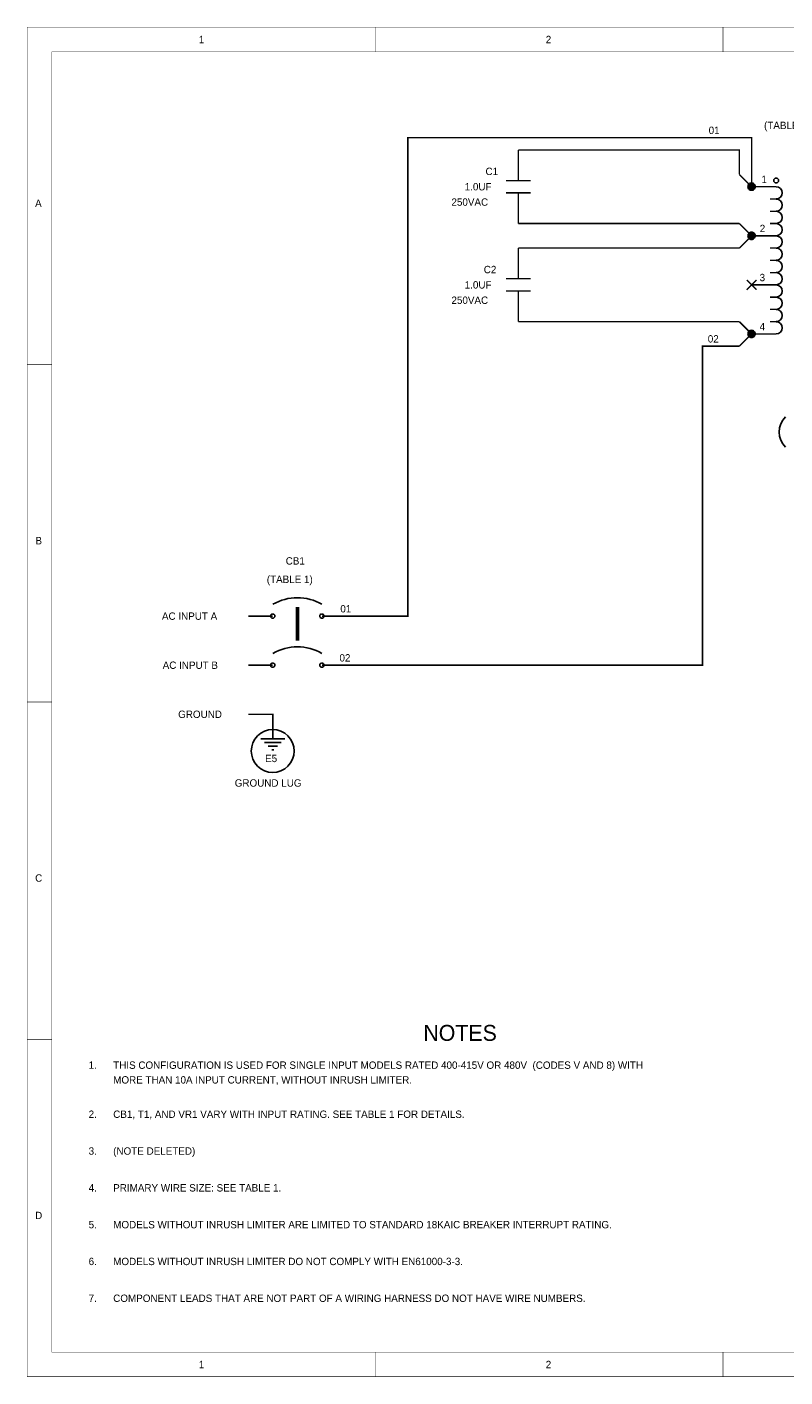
# Model space of a CAD drawing. Extents: x 0 to 17, y 0 to 11.
# Tile 1 of 3: x 0 to 6.2, y 0 to 11. Entities that reach past the tile are written whole.
import ezdxf

# ---------------------------------------------------------------- set-up
doc = ezdxf.new("R2010")
doc.units = 0
doc.layers.add('SHEET', color=255, linetype='CONTINUOUS')

msp = doc.modelspace()

# ---------------------------------------------------------------- linework, layer by layer
at = {"layer": 'SHEET'}
for points, const_width in [([(0, 11), (16.999, 11), (16.999, 0.001), (0, 0.001), (0, 11)], 0.0039), ([(2.833, 10.8), (2.833, 11)], 0.0039), ([(5.667, 10.8), (5.667, 11)], 0.0039), ([(0.2, 10.8), (16.799, 10.8), (16.799, 0.201), (0.2, 0.201), (0.2, 10.8)], 0.0039), ([(2.6, 6.2), (3.1, 6.2), (3.1, 10.1), (5.9, 10.1), (5.9, 9.7)], 0.0118), ([(4, 9.75), (4, 10)], 0.0118), ([(4, 10), (5.8, 10), (5.8, 9.8)], 0.0118), ([(5.8, 9.8), (5.8, 9.8)], 0.0118), ([(5.9, 9.7), (5.8, 9.8)], 0.0118), ([(3.9, 9.75), (4.1, 9.75)], 0.0118), ([(6.1, 9.7), (5.9, 9.7)], 0.0118), ([(5.9, 9.7), (5.9, 9.7)], 0.0118), ([(3.9, 9.65), (4.1, 9.65)], 0.0118), ([(4, 9.65), (4, 9.4)], 0.0118), ([(6.05, 9.6), (6.1, 9.6)], 0.0118), ([(6.05, 9.5), (6.1, 9.5)], 0.0118), ([(5.8, 9.4), (4, 9.4)], 0.0118), ([(5.8, 9.4), (5.8, 9.4)], 0.0118), ([(5.9, 9.3), (5.8, 9.4)], 0.0118), ([(6.05, 9.4), (6.1, 9.4)], 0.0118), ([(5.9, 9.3), (5.8, 9.2)], 0.0118), ([(6.1, 9.3), (5.9, 9.3)], 0.0118), ([(5.9, 9.3), (5.9, 9.3)], 0.0118), ([(5.9, 9.3), (5.9, 9.3)], 0.0118), ([(4, 8.95), (4, 9.2)], 0.0118), ([(4, 9.2), (5.8, 9.2)], 0.0118), ([(5.8, 9.2), (5.8, 9.2)], 0.0118), ([(6.05, 9.2), (6.1, 9.2)], 0.0118), ([(6.05, 9.1), (6.1, 9.1)], 0.0118), ([(3.9, 8.95), (4.1, 8.95)], 0.0118), ([(5.86, 8.86), (5.94, 8.94)], 0.0118), ([(5.86, 8.94), (5.94, 8.86)], 0.0118), ([(6.05, 9), (6.1, 9)], 0.0118), ([(3.9, 8.85), (4.1, 8.85)], 0.0118), ([(4, 8.85), (4, 8.6)], 0.0118), ([(6.1, 8.9), (5.9, 8.9)], 0.0118), ([(6.05, 8.8), (6.1, 8.8)], 0.0118), ([(6.05, 8.7), (6.1, 8.7)], 0.0118), ([(4, 8.6), (5.8, 8.6)], 0.0118), ([(5.8, 8.6), (5.8, 8.6)], 0.0118), ([(5.9, 8.5), (5.8, 8.6)], 0.0118), ([(6.05, 8.6), (6.1, 8.6)], 0.0118), ([(5.9, 8.5), (5.8, 8.4)], 0.0118), ([(6.1, 8.5), (5.9, 8.5)], 0.0118), ([(5.9, 8.5), (5.9, 8.5)], 0.0118), ([(5.9, 8.5), (5.9, 8.5)], 0.0118), ([(2.6, 5.8), (5.5, 5.8), (5.5, 8.4), (5.8, 8.4)], 0.0118), ([(5.8, 8.4), (5.8, 8.4)], 0.0118), ([(0.2, 8.25), (0, 8.25)], 0.0039), ([(2.2, 6.275), (2.2, 6)], 0.0295), ([(2, 6.2), (1.8, 6.2)], 0.0118), ([(2.4, 6.2), (2.6, 6.2)], 0.0118), ([(2, 5.8), (1.8, 5.8)], 0.0118), ([(2.4, 5.8), (2.6, 5.8)], 0.0118), ([(0.2, 5.5), (0, 5.5)], 0.0039), ([(2, 5.3), (2, 5.4), (1.8, 5.4)], 0.0118), ([(2, 5.3), (2, 5.2)], 0.0118), ([(1.9, 5.2), (2.1, 5.2)], 0.0118), ([(1.93, 5.17), (2.07, 5.17)], 0.0118), ([(1.96, 5.14), (2.04, 5.14)], 0.0118), ([(1.99, 5.11), (2.01, 5.11)], 0.0118), ([(0.2, 2.75), (0, 2.75)], 0.0039), ([(2.833, 0.2), (2.833, 0)], 0.0039), ([(5.667, 0.2), (5.667, 0)], 0.0039)]:
    msp.add_lwpolyline(points, dxfattribs=dict(at, const_width=const_width))
at = {"layer": 'SHEET', "const_width": 0.03}
for points in [[(5.885, 9.7, 1), (5.915, 9.7, 1)], [(5.885, 9.3, 1), (5.915, 9.3, 1)], [(5.885, 8.5, 1), (5.915, 8.5, 1)]]:
    msp.add_lwpolyline(points, format="xyb", close=True, dxfattribs=at)
at = {"layer": 'SHEET'}
for points in [[(5.9, 9.73), (5.894, 9.729), (5.888, 9.728), (5.883, 9.725), (5.879, 9.721), (5.875, 9.717), (5.872, 9.712), (5.871, 9.706), (5.87, 9.7), (5.871, 9.695), (5.872, 9.689), (5.875, 9.684), (5.879, 9.68), (5.883, 9.676), (5.888, 9.673), (5.894, 9.671), (5.9, 9.671), (5.905, 9.671), (5.911, 9.673), (5.916, 9.676), (5.92, 9.68), (5.924, 9.684), (5.927, 9.689), (5.929, 9.695), (5.929, 9.7), (5.929, 9.706), (5.927, 9.712), (5.924, 9.717), (5.92, 9.721), (5.916, 9.725), (5.911, 9.728), (5.905, 9.729)], [(5.9, 9.73), (5.894, 9.729), (5.888, 9.728), (5.883, 9.725), (5.879, 9.721), (5.875, 9.717), (5.872, 9.712), (5.871, 9.706), (5.87, 9.7), (5.871, 9.695), (5.872, 9.689), (5.875, 9.684), (5.879, 9.68), (5.883, 9.676), (5.888, 9.673), (5.894, 9.671), (5.9, 9.671), (5.905, 9.671), (5.911, 9.673), (5.916, 9.676), (5.92, 9.68), (5.924, 9.684), (5.927, 9.689), (5.929, 9.695), (5.929, 9.7), (5.929, 9.706), (5.927, 9.712), (5.924, 9.717), (5.92, 9.721), (5.916, 9.725), (5.911, 9.728), (5.905, 9.729)], [(5.9, 9.73), (5.894, 9.729), (5.888, 9.728), (5.883, 9.725), (5.879, 9.721), (5.875, 9.717), (5.872, 9.712), (5.871, 9.706), (5.87, 9.7), (5.871, 9.695), (5.872, 9.689), (5.875, 9.684), (5.879, 9.68), (5.883, 9.676), (5.888, 9.673), (5.894, 9.671), (5.9, 9.671), (5.905, 9.671), (5.911, 9.673), (5.916, 9.676), (5.92, 9.68), (5.924, 9.684), (5.927, 9.689), (5.929, 9.695), (5.929, 9.7), (5.929, 9.706), (5.927, 9.712), (5.924, 9.717), (5.92, 9.721), (5.916, 9.725), (5.911, 9.728), (5.905, 9.729)], [(5.9, 9.73), (5.894, 9.729), (5.888, 9.728), (5.883, 9.725), (5.879, 9.721), (5.875, 9.717), (5.872, 9.712), (5.871, 9.706), (5.87, 9.7), (5.871, 9.695), (5.872, 9.689), (5.875, 9.684), (5.879, 9.68), (5.883, 9.676), (5.888, 9.673), (5.894, 9.671), (5.9, 9.671), (5.905, 9.671), (5.911, 9.673), (5.916, 9.676), (5.92, 9.68), (5.924, 9.684), (5.927, 9.689), (5.929, 9.695), (5.929, 9.7), (5.929, 9.706), (5.927, 9.712), (5.924, 9.717), (5.92, 9.721), (5.916, 9.725), (5.911, 9.728), (5.905, 9.729)], [(5.9, 9.73), (5.894, 9.729), (5.888, 9.728), (5.883, 9.725), (5.879, 9.721), (5.875, 9.717), (5.872, 9.712), (5.871, 9.706), (5.87, 9.7), (5.871, 9.695), (5.872, 9.689), (5.875, 9.684), (5.879, 9.68), (5.883, 9.676), (5.888, 9.673), (5.894, 9.671), (5.9, 9.671), (5.905, 9.671), (5.911, 9.673), (5.916, 9.676), (5.92, 9.68), (5.924, 9.684), (5.927, 9.689), (5.929, 9.695), (5.929, 9.7), (5.929, 9.706), (5.927, 9.712), (5.924, 9.717), (5.92, 9.721), (5.916, 9.725), (5.911, 9.728), (5.905, 9.729)], [(5.9, 9.73), (5.894, 9.729), (5.888, 9.728), (5.883, 9.725), (5.879, 9.721), (5.875, 9.717), (5.872, 9.712), (5.871, 9.706), (5.87, 9.7), (5.871, 9.695), (5.872, 9.689), (5.875, 9.684), (5.879, 9.68), (5.883, 9.676), (5.888, 9.673), (5.894, 9.671), (5.9, 9.671), (5.905, 9.671), (5.911, 9.673), (5.916, 9.676), (5.92, 9.68), (5.924, 9.684), (5.927, 9.689), (5.929, 9.695), (5.929, 9.7), (5.929, 9.706), (5.927, 9.712), (5.924, 9.717), (5.92, 9.721), (5.916, 9.725), (5.911, 9.728), (5.905, 9.729)], [(5.9, 9.73), (5.894, 9.729), (5.888, 9.728), (5.883, 9.725), (5.879, 9.721), (5.875, 9.717), (5.872, 9.712), (5.871, 9.706), (5.87, 9.7), (5.871, 9.695), (5.872, 9.689), (5.875, 9.684), (5.879, 9.68), (5.883, 9.676), (5.888, 9.673), (5.894, 9.671), (5.9, 9.671), (5.905, 9.671), (5.911, 9.673), (5.916, 9.676), (5.92, 9.68), (5.924, 9.684), (5.927, 9.689), (5.929, 9.695), (5.929, 9.7), (5.929, 9.706), (5.927, 9.712), (5.924, 9.717), (5.92, 9.721), (5.916, 9.725), (5.911, 9.728), (5.905, 9.729)], [(5.9, 9.73), (5.894, 9.729), (5.888, 9.728), (5.883, 9.725), (5.879, 9.721), (5.875, 9.717), (5.872, 9.712), (5.871, 9.706), (5.87, 9.7), (5.871, 9.695), (5.872, 9.689), (5.875, 9.684), (5.879, 9.68), (5.883, 9.676), (5.888, 9.673), (5.894, 9.671), (5.9, 9.671), (5.905, 9.671), (5.911, 9.673), (5.916, 9.676), (5.92, 9.68), (5.924, 9.684), (5.927, 9.689), (5.929, 9.695), (5.929, 9.7), (5.929, 9.706), (5.927, 9.712), (5.924, 9.717), (5.92, 9.721), (5.916, 9.725), (5.911, 9.728), (5.905, 9.729)], [(6.1, 9.77), (6.096, 9.77), (6.092, 9.769), (6.089, 9.767), (6.086, 9.764), (6.083, 9.761), (6.082, 9.758), (6.08, 9.754), (6.08, 9.75), (6.08, 9.747), (6.082, 9.743), (6.083, 9.74), (6.086, 9.737), (6.089, 9.734), (6.092, 9.732), (6.096, 9.731), (6.1, 9.731), (6.103, 9.731), (6.107, 9.732), (6.11, 9.734), (6.113, 9.737), (6.116, 9.74), (6.118, 9.743), (6.119, 9.747), (6.119, 9.75), (6.119, 9.754), (6.118, 9.758), (6.116, 9.761), (6.113, 9.764), (6.11, 9.767), (6.107, 9.769), (6.103, 9.77)], [(5.9, 9.33), (5.894, 9.329), (5.888, 9.328), (5.883, 9.325), (5.879, 9.321), (5.875, 9.317), (5.872, 9.312), (5.871, 9.306), (5.87, 9.3), (5.871, 9.295), (5.872, 9.289), (5.875, 9.284), (5.879, 9.28), (5.883, 9.276), (5.888, 9.273), (5.894, 9.271), (5.9, 9.271), (5.905, 9.271), (5.911, 9.273), (5.916, 9.276), (5.92, 9.28), (5.924, 9.284), (5.927, 9.289), (5.929, 9.295), (5.929, 9.3), (5.929, 9.306), (5.927, 9.312), (5.924, 9.317), (5.92, 9.321), (5.916, 9.325), (5.911, 9.328), (5.905, 9.329)], [(5.9, 9.33), (5.894, 9.329), (5.888, 9.328), (5.883, 9.325), (5.879, 9.321), (5.875, 9.317), (5.872, 9.312), (5.871, 9.306), (5.87, 9.3), (5.871, 9.295), (5.872, 9.289), (5.875, 9.284), (5.879, 9.28), (5.883, 9.276), (5.888, 9.273), (5.894, 9.271), (5.9, 9.271), (5.905, 9.271), (5.911, 9.273), (5.916, 9.276), (5.92, 9.28), (5.924, 9.284), (5.927, 9.289), (5.929, 9.295), (5.929, 9.3), (5.929, 9.306), (5.927, 9.312), (5.924, 9.317), (5.92, 9.321), (5.916, 9.325), (5.911, 9.328), (5.905, 9.329)], [(5.9, 9.33), (5.894, 9.329), (5.888, 9.328), (5.883, 9.325), (5.879, 9.321), (5.875, 9.317), (5.872, 9.312), (5.871, 9.306), (5.87, 9.3), (5.871, 9.295), (5.872, 9.289), (5.875, 9.284), (5.879, 9.28), (5.883, 9.276), (5.888, 9.273), (5.894, 9.271), (5.9, 9.271), (5.905, 9.271), (5.911, 9.273), (5.916, 9.276), (5.92, 9.28), (5.924, 9.284), (5.927, 9.289), (5.929, 9.295), (5.929, 9.3), (5.929, 9.306), (5.927, 9.312), (5.924, 9.317), (5.92, 9.321), (5.916, 9.325), (5.911, 9.328), (5.905, 9.329)], [(5.9, 9.33), (5.894, 9.329), (5.888, 9.328), (5.883, 9.325), (5.879, 9.321), (5.875, 9.317), (5.872, 9.312), (5.871, 9.306), (5.87, 9.3), (5.871, 9.295), (5.872, 9.289), (5.875, 9.284), (5.879, 9.28), (5.883, 9.276), (5.888, 9.273), (5.894, 9.271), (5.9, 9.271), (5.905, 9.271), (5.911, 9.273), (5.916, 9.276), (5.92, 9.28), (5.924, 9.284), (5.927, 9.289), (5.929, 9.295), (5.929, 9.3), (5.929, 9.306), (5.927, 9.312), (5.924, 9.317), (5.92, 9.321), (5.916, 9.325), (5.911, 9.328), (5.905, 9.329)], [(5.9, 9.33), (5.894, 9.329), (5.888, 9.328), (5.883, 9.325), (5.879, 9.321), (5.875, 9.317), (5.872, 9.312), (5.871, 9.306), (5.87, 9.3), (5.871, 9.295), (5.872, 9.289), (5.875, 9.284), (5.879, 9.28), (5.883, 9.276), (5.888, 9.273), (5.894, 9.271), (5.9, 9.271), (5.905, 9.271), (5.911, 9.273), (5.916, 9.276), (5.92, 9.28), (5.924, 9.284), (5.927, 9.289), (5.929, 9.295), (5.929, 9.3), (5.929, 9.306), (5.927, 9.312), (5.924, 9.317), (5.92, 9.321), (5.916, 9.325), (5.911, 9.328), (5.905, 9.329)], [(5.9, 9.33), (5.894, 9.329), (5.888, 9.328), (5.883, 9.325), (5.879, 9.321), (5.875, 9.317), (5.872, 9.312), (5.871, 9.306), (5.87, 9.3), (5.871, 9.295), (5.872, 9.289), (5.875, 9.284), (5.879, 9.28), (5.883, 9.276), (5.888, 9.273), (5.894, 9.271), (5.9, 9.271), (5.905, 9.271), (5.911, 9.273), (5.916, 9.276), (5.92, 9.28), (5.924, 9.284), (5.927, 9.289), (5.929, 9.295), (5.929, 9.3), (5.929, 9.306), (5.927, 9.312), (5.924, 9.317), (5.92, 9.321), (5.916, 9.325), (5.911, 9.328), (5.905, 9.329)], [(5.9, 9.33), (5.894, 9.329), (5.888, 9.328), (5.883, 9.325), (5.879, 9.321), (5.875, 9.317), (5.872, 9.312), (5.871, 9.306), (5.87, 9.3), (5.871, 9.295), (5.872, 9.289), (5.875, 9.284), (5.879, 9.28), (5.883, 9.276), (5.888, 9.273), (5.894, 9.271), (5.9, 9.271), (5.905, 9.271), (5.911, 9.273), (5.916, 9.276), (5.92, 9.28), (5.924, 9.284), (5.927, 9.289), (5.929, 9.295), (5.929, 9.3), (5.929, 9.306), (5.927, 9.312), (5.924, 9.317), (5.92, 9.321), (5.916, 9.325), (5.911, 9.328), (5.905, 9.329)], [(5.9, 9.33), (5.894, 9.329), (5.888, 9.328), (5.883, 9.325), (5.879, 9.321), (5.875, 9.317), (5.872, 9.312), (5.871, 9.306), (5.87, 9.3), (5.871, 9.295), (5.872, 9.289), (5.875, 9.284), (5.879, 9.28), (5.883, 9.276), (5.888, 9.273), (5.894, 9.271), (5.9, 9.271), (5.905, 9.271), (5.911, 9.273), (5.916, 9.276), (5.92, 9.28), (5.924, 9.284), (5.927, 9.289), (5.929, 9.295), (5.929, 9.3), (5.929, 9.306), (5.927, 9.312), (5.924, 9.317), (5.92, 9.321), (5.916, 9.325), (5.911, 9.328), (5.905, 9.329)], [(5.9, 9.33), (5.894, 9.329), (5.888, 9.328), (5.883, 9.325), (5.879, 9.321), (5.875, 9.317), (5.872, 9.312), (5.871, 9.306), (5.87, 9.3), (5.871, 9.295), (5.872, 9.289), (5.875, 9.284), (5.879, 9.28), (5.883, 9.276), (5.888, 9.273), (5.894, 9.271), (5.9, 9.271), (5.905, 9.271), (5.911, 9.273), (5.916, 9.276), (5.92, 9.28), (5.924, 9.284), (5.927, 9.289), (5.929, 9.295), (5.929, 9.3), (5.929, 9.306), (5.927, 9.312), (5.924, 9.317), (5.92, 9.321), (5.916, 9.325), (5.911, 9.328), (5.905, 9.329)], [(5.9, 8.53), (5.894, 8.529), (5.888, 8.528), (5.883, 8.525), (5.879, 8.521), (5.875, 8.517), (5.872, 8.512), (5.871, 8.506), (5.87, 8.5), (5.871, 8.495), (5.872, 8.489), (5.875, 8.484), (5.879, 8.48), (5.883, 8.476), (5.888, 8.473), (5.894, 8.471), (5.9, 8.471), (5.905, 8.471), (5.911, 8.473), (5.916, 8.476), (5.92, 8.48), (5.924, 8.484), (5.927, 8.489), (5.929, 8.495), (5.929, 8.5), (5.929, 8.506), (5.927, 8.512), (5.924, 8.517), (5.92, 8.521), (5.916, 8.525), (5.911, 8.528), (5.905, 8.529)], [(5.9, 8.53), (5.894, 8.529), (5.888, 8.528), (5.883, 8.525), (5.879, 8.521), (5.875, 8.517), (5.872, 8.512), (5.871, 8.506), (5.87, 8.5), (5.871, 8.495), (5.872, 8.489), (5.875, 8.484), (5.879, 8.48), (5.883, 8.476), (5.888, 8.473), (5.894, 8.471), (5.9, 8.471), (5.905, 8.471), (5.911, 8.473), (5.916, 8.476), (5.92, 8.48), (5.924, 8.484), (5.927, 8.489), (5.929, 8.495), (5.929, 8.5), (5.929, 8.506), (5.927, 8.512), (5.924, 8.517), (5.92, 8.521), (5.916, 8.525), (5.911, 8.528), (5.905, 8.529)], [(5.9, 8.53), (5.894, 8.529), (5.888, 8.528), (5.883, 8.525), (5.879, 8.521), (5.875, 8.517), (5.872, 8.512), (5.871, 8.506), (5.87, 8.5), (5.871, 8.495), (5.872, 8.489), (5.875, 8.484), (5.879, 8.48), (5.883, 8.476), (5.888, 8.473), (5.894, 8.471), (5.9, 8.471), (5.905, 8.471), (5.911, 8.473), (5.916, 8.476), (5.92, 8.48), (5.924, 8.484), (5.927, 8.489), (5.929, 8.495), (5.929, 8.5), (5.929, 8.506), (5.927, 8.512), (5.924, 8.517), (5.92, 8.521), (5.916, 8.525), (5.911, 8.528), (5.905, 8.529)], [(5.9, 8.53), (5.894, 8.529), (5.888, 8.528), (5.883, 8.525), (5.879, 8.521), (5.875, 8.517), (5.872, 8.512), (5.871, 8.506), (5.87, 8.5), (5.871, 8.495), (5.872, 8.489), (5.875, 8.484), (5.879, 8.48), (5.883, 8.476), (5.888, 8.473), (5.894, 8.471), (5.9, 8.471), (5.905, 8.471), (5.911, 8.473), (5.916, 8.476), (5.92, 8.48), (5.924, 8.484), (5.927, 8.489), (5.929, 8.495), (5.929, 8.5), (5.929, 8.506), (5.927, 8.512), (5.924, 8.517), (5.92, 8.521), (5.916, 8.525), (5.911, 8.528), (5.905, 8.529)], [(5.9, 8.53), (5.894, 8.529), (5.888, 8.528), (5.883, 8.525), (5.879, 8.521), (5.875, 8.517), (5.872, 8.512), (5.871, 8.506), (5.87, 8.5), (5.871, 8.495), (5.872, 8.489), (5.875, 8.484), (5.879, 8.48), (5.883, 8.476), (5.888, 8.473), (5.894, 8.471), (5.9, 8.471), (5.905, 8.471), (5.911, 8.473), (5.916, 8.476), (5.92, 8.48), (5.924, 8.484), (5.927, 8.489), (5.929, 8.495), (5.929, 8.5), (5.929, 8.506), (5.927, 8.512), (5.924, 8.517), (5.92, 8.521), (5.916, 8.525), (5.911, 8.528), (5.905, 8.529)], [(5.9, 8.53), (5.894, 8.529), (5.888, 8.528), (5.883, 8.525), (5.879, 8.521), (5.875, 8.517), (5.872, 8.512), (5.871, 8.506), (5.87, 8.5), (5.871, 8.495), (5.872, 8.489), (5.875, 8.484), (5.879, 8.48), (5.883, 8.476), (5.888, 8.473), (5.894, 8.471), (5.9, 8.471), (5.905, 8.471), (5.911, 8.473), (5.916, 8.476), (5.92, 8.48), (5.924, 8.484), (5.927, 8.489), (5.929, 8.495), (5.929, 8.5), (5.929, 8.506), (5.927, 8.512), (5.924, 8.517), (5.92, 8.521), (5.916, 8.525), (5.911, 8.528), (5.905, 8.529)], [(5.9, 8.53), (5.894, 8.529), (5.888, 8.528), (5.883, 8.525), (5.879, 8.521), (5.875, 8.517), (5.872, 8.512), (5.871, 8.506), (5.87, 8.5), (5.871, 8.495), (5.872, 8.489), (5.875, 8.484), (5.879, 8.48), (5.883, 8.476), (5.888, 8.473), (5.894, 8.471), (5.9, 8.471), (5.905, 8.471), (5.911, 8.473), (5.916, 8.476), (5.92, 8.48), (5.924, 8.484), (5.927, 8.489), (5.929, 8.495), (5.929, 8.5), (5.929, 8.506), (5.927, 8.512), (5.924, 8.517), (5.92, 8.521), (5.916, 8.525), (5.911, 8.528), (5.905, 8.529)], [(5.9, 8.53), (5.894, 8.529), (5.888, 8.528), (5.883, 8.525), (5.879, 8.521), (5.875, 8.517), (5.872, 8.512), (5.871, 8.506), (5.87, 8.5), (5.871, 8.495), (5.872, 8.489), (5.875, 8.484), (5.879, 8.48), (5.883, 8.476), (5.888, 8.473), (5.894, 8.471), (5.9, 8.471), (5.905, 8.471), (5.911, 8.473), (5.916, 8.476), (5.92, 8.48), (5.924, 8.484), (5.927, 8.489), (5.929, 8.495), (5.929, 8.5), (5.929, 8.506), (5.927, 8.512), (5.924, 8.517), (5.92, 8.521), (5.916, 8.525), (5.911, 8.528), (5.905, 8.529)], [(5.9, 8.53), (5.894, 8.529), (5.888, 8.528), (5.883, 8.525), (5.879, 8.521), (5.875, 8.517), (5.872, 8.512), (5.871, 8.506), (5.87, 8.5), (5.871, 8.495), (5.872, 8.489), (5.875, 8.484), (5.879, 8.48), (5.883, 8.476), (5.888, 8.473), (5.894, 8.471), (5.9, 8.471), (5.905, 8.471), (5.911, 8.473), (5.916, 8.476), (5.92, 8.48), (5.924, 8.484), (5.927, 8.489), (5.929, 8.495), (5.929, 8.5), (5.929, 8.506), (5.927, 8.512), (5.924, 8.517), (5.92, 8.521), (5.916, 8.525), (5.911, 8.528), (5.905, 8.529)], [(2, 6.218), (1.996, 6.217), (1.993, 6.216), (1.99, 6.215), (1.987, 6.213), (1.985, 6.21), (1.984, 6.207), (1.983, 6.204), (1.982, 6.2), (1.983, 6.197), (1.984, 6.194), (1.985, 6.191), (1.987, 6.188), (1.99, 6.186), (1.993, 6.184), (1.996, 6.183), (2, 6.183), (2.003, 6.183), (2.006, 6.184), (2.009, 6.186), (2.012, 6.188), (2.014, 6.191), (2.016, 6.194), (2.017, 6.197), (2.017, 6.2), (2.017, 6.204), (2.016, 6.207), (2.014, 6.21), (2.012, 6.213), (2.009, 6.215), (2.006, 6.216), (2.003, 6.217)], [(2.4, 6.218), (2.396, 6.217), (2.393, 6.216), (2.39, 6.215), (2.387, 6.213), (2.385, 6.21), (2.384, 6.207), (2.383, 6.204), (2.382, 6.2), (2.383, 6.197), (2.384, 6.194), (2.385, 6.191), (2.387, 6.188), (2.39, 6.186), (2.393, 6.184), (2.396, 6.183), (2.4, 6.183), (2.403, 6.183), (2.406, 6.184), (2.409, 6.186), (2.412, 6.188), (2.414, 6.191), (2.416, 6.194), (2.417, 6.197), (2.417, 6.2), (2.417, 6.204), (2.416, 6.207), (2.414, 6.21), (2.412, 6.213), (2.409, 6.215), (2.406, 6.216), (2.403, 6.217)], [(2, 5.818), (1.996, 5.817), (1.993, 5.816), (1.99, 5.815), (1.987, 5.813), (1.985, 5.81), (1.984, 5.807), (1.983, 5.804), (1.982, 5.8), (1.983, 5.797), (1.984, 5.794), (1.985, 5.791), (1.987, 5.788), (1.99, 5.786), (1.993, 5.784), (1.996, 5.783), (2, 5.783), (2.003, 5.783), (2.006, 5.784), (2.009, 5.786), (2.012, 5.788), (2.014, 5.791), (2.016, 5.794), (2.017, 5.797), (2.017, 5.8), (2.017, 5.804), (2.016, 5.807), (2.014, 5.81), (2.012, 5.813), (2.009, 5.815), (2.006, 5.816), (2.003, 5.817)], [(2.4, 5.818), (2.396, 5.817), (2.393, 5.816), (2.39, 5.815), (2.387, 5.813), (2.385, 5.81), (2.384, 5.807), (2.383, 5.804), (2.382, 5.8), (2.383, 5.797), (2.384, 5.794), (2.385, 5.791), (2.387, 5.788), (2.39, 5.786), (2.393, 5.784), (2.396, 5.783), (2.4, 5.783), (2.403, 5.783), (2.406, 5.784), (2.409, 5.786), (2.412, 5.788), (2.414, 5.791), (2.416, 5.794), (2.417, 5.797), (2.417, 5.8), (2.417, 5.804), (2.416, 5.807), (2.414, 5.81), (2.412, 5.813), (2.409, 5.815), (2.406, 5.816), (2.403, 5.817)], [(2.174, 5.1), (2.171, 5.134), (2.161, 5.167), (2.145, 5.197), (2.123, 5.224), (2.097, 5.246), (2.066, 5.262), (2.034, 5.272), (2, 5.275), (1.966, 5.272), (1.933, 5.262), (1.903, 5.246), (1.876, 5.224), (1.854, 5.197), (1.838, 5.167), (1.828, 5.134), (1.825, 5.1), (1.828, 5.066), (1.838, 5.034), (1.854, 5.003), (1.876, 4.977), (1.903, 4.955), (1.933, 4.939), (1.966, 4.929), (2, 4.926), (2.034, 4.929), (2.066, 4.939), (2.097, 4.955), (2.123, 4.977), (2.145, 5.003), (2.161, 5.034), (2.171, 5.066)]]:
    msp.add_lwpolyline(points, close=True, dxfattribs=at)
msp.add_lwpolyline([(6.176, 7.824), (6.154, 7.797), (6.138, 7.767), (6.128, 7.734), (6.125, 7.7), (6.128, 7.666), (6.138, 7.634), (6.154, 7.603), (6.176, 7.577)], dxfattribs=at)
for centre, radius, start, end in [((6.1, 9.65), 0.0496, 270.4788, 89.5134), ((6.1, 9.55), 0.0496, 270.4788, 89.5134), ((6.1, 9.45), 0.0496, 270.4788, 89.5134), ((6.1, 9.35), 0.0496, 270.4788, 89.5134), ((6.1, 9.25), 0.0496, 270.4788, 89.5135), ((6.1, 9.15), 0.0496, 270.4788, 89.5135), ((6.1, 9.05), 0.0496, 270.4788, 89.5135), ((6.1, 8.95), 0.0496, 270.4788, 89.5135), ((6.1, 8.85), 0.0496, 270.4789, 89.5135), ((6.1, 8.75), 0.0496, 270.4789, 89.5135), ((6.1, 8.65), 0.0496, 270.4789, 89.5135), ((6.1, 8.55), 0.0496, 270.4789, 89.5135), ((2.2, 5.95), 0.4, 59.9213, 119.9779), ((2.2, 5.55), 0.4, 59.9197, 119.9795)]:
    msp.add_arc(centre, radius, start, end, dxfattribs=at)

# ---------------------------------------------------------------- texts
for s, height, p in [('1', 0.06, (1.397, 10.87)), ('2', 0.06, (4.223, 10.87)), ('(TABLE 1)', 0.06, (6.001, 10.17)), ('01', 0.06, (5.55, 10.13)), ('C1', 0.06, (3.732, 9.795)), ('1.0UF', 0.06, (3.563, 9.67)), ('1', 0.06, (5.98, 9.73)), ('A', 0.06, (0.064, 9.535)), ('250VAC', 0.06, (3.455, 9.545)), ('2', 0.06, (5.966, 9.33)), ('C2', 0.06, (3.718, 8.995)), ('1.0UF', 0.06, (3.563, 8.87)), ('3', 0.06, (5.965, 8.93)), ('250VAC', 0.06, (3.455, 8.745)), ('4', 0.06, (5.965, 8.53)), ('02', 0.06, (5.543, 8.43)), ('B', 0.06, (0.067, 6.785)), ('CB1', 0.06, (2.105, 6.62)), ('(TABLE 1)', 0.06, (1.951, 6.47)), ('01', 0.06, (2.55, 6.23)), ('AC INPUT A', 0.06, (1.097, 6.17)), ('02', 0.06, (2.543, 5.83)), ('AC INPUT B', 0.06, (1.103, 5.77)), ('GROUND', 0.06, (1.229, 5.37)), ('E5', 0.06, (1.937, 5.01)), ('GROUND LUG', 0.06, (1.69, 4.81)), ('C', 0.06, (0.064, 4.035)), ('NOTES', 0.13, (3.226, 2.738)), ('1.', 0.06, (0.5, 2.51)), ('THIS CONFIGURATION IS USED FOR SINGLE INPUT MODELS RATED 400-415V OR 480V  (CODES V AND 8) WITH ', 0.06, (0.7, 2.51)), ('MORE THAN 10A INPUT CURRENT, WITHOUT INRUSH LIMITER.', 0.06, (0.7, 2.39)), ('2.', 0.06, (0.5, 2.11)), ('CB1, T1, AND VR1 VARY WITH INPUT RATING. SEE TABLE 1 FOR DETAILS.', 0.06, (0.7, 2.11)), ('3.', 0.06, (0.5, 1.81)), ('(NOTE DELETED)', 0.06, (0.7, 1.81)), ('4.', 0.06, (0.5, 1.51)), ('PRIMARY WIRE SIZE: SEE TABLE 1.', 0.06, (0.7, 1.51)), ('D', 0.06, (0.064, 1.285)), ('5.', 0.06, (0.5, 1.21)), ('MODELS WITHOUT INRUSH LIMITER ARE LIMITED TO STANDARD 18KAIC BREAKER INTERRUPT RATING.', 0.06, (0.7, 1.21)), ('6.', 0.06, (0.5, 0.91)), ('MODELS WITHOUT INRUSH LIMITER DO NOT COMPLY WITH EN61000-3-3.', 0.06, (0.7, 0.91)), ('7.', 0.06, (0.5, 0.61)), ('COMPONENT LEADS THAT ARE NOT PART OF A WIRING HARNESS DO NOT HAVE WIRE NUMBERS.', 0.06, (0.7, 0.61)), ('1', 0.06, (1.397, 0.07)), ('2', 0.06, (4.223, 0.07))]:
    msp.add_text(s, height=height, dxfattribs=at).set_placement(p)

doc.saveas('drawing.dxf')
